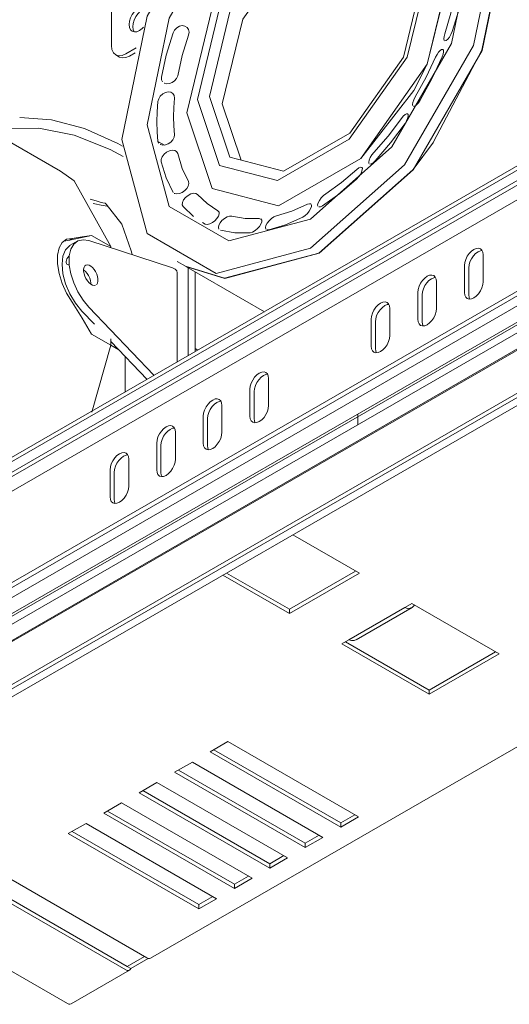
# Model space of a CAD drawing. Header units: millimetres. Extents: x -6708 to -4747, y -1232 to 6729.
# Tile 2 of 11: x -5811 to -5736, y -1232 to -1082. Entities that reach past the tile are written whole.
import ezdxf

# ---------------------------------------------------------------- set-up
doc = ezdxf.new("R2010")
doc.units = ezdxf.units.MM
doc.layers.add('E-LITE-EQPM', color=7, linetype='Continuous', lineweight=20)

# ---------------------------------------------------------------- blocks, each defined once
blk = doc.blocks.new('NANO COLIN-2 WF - 033008303 MINI-COLIN-1 Grey downlight LED 12_18W 2700K 20_ 1565_2100 lm-657472-00 Isometrico PDF')
at = {"layer": 'E-LITE-EQPM', "color": 251, "lineweight": 9, "true_color": 0x636466}
for p, q in [((-6903.44, -1073.29), (-6907.29, -1089.2)), ((-6955.17, -1086.36), (-6955.17, -1079.35)), ((-6954.54, -1087.76), (-6953.97, -1088.09)), ((-6951.41, -1086.69), (-6953.01, -1087.61)), ((-6952.44, -1087.94), (-6951.59, -1087.44)), ((-6907.29, -1089.2), (-6909.34, -1093.16)), ((-6909.34, -1093.17), (-6917.37, -1103.48)), ((-6962.91, -1105.41), (-6981.3, -1094.79)), ((-6947.99, -1101.19), (-6948.13, -1100.89)), ((-6948.13, -1100.89), (-6947.16, -1101.45)), ((-6906.37, -1101), (-6909.46, -1105.17)), ((-6890.51, -1102.79), (-6974.12, -1151.06)), ((-7037.31, -1188.2), (-6890.51, -1103.45)), ((-6889.06, -1104.88), (-7040.18, -1192.13)), ((-6889.66, -1104.53), (-7039.57, -1191.08)), ((-6887.14, -1105.99), (-7039.2, -1193.78)), ((-6957.83, -1109.84), (-6958.39, -1109.67)), ((-6942.76, -1112.29), (-6944.33, -1110.77)), ((-6930.18, -1112.21), (-6927.84, -1111.49)), ((-6927.84, -1111.49), (-6925.44, -1110.43)), ((-6875.13, -1112.92), (-7051.2, -1214.57)), ((-6874.5, -1113.29), (-7050.57, -1214.94)), ((-6940.96, -1113.45), (-6941.39, -1113.21)), ((-6936.93, -1112.25), (-6934.91, -1112.6)), ((-6934.91, -1112.6), (-6932.76, -1112.61)), ((-6932.4, -1112.82), (-6932.76, -1112.61)), ((-6873.19, -1114.04), (-7026.35, -1202.47)), ((-6931.32, -1114.32), (-6931.61, -1114.33)), ((-6871.07, -1115.27), (-7024.23, -1203.69)), ((-6870.71, -1115.47), (-7023.17, -1203.49)), ((-6961.56, -1115.88), (-6962.4, -1116.02)), ((-6958.18, -1115.17), (-6961.56, -1115.88)), ((-6961.12, -1115.63), (-6961.56, -1115.88)), ((-6960.39, -1116.06), (-6961.46, -1116.67)), ((-6958.6, -1115.96), (-6945.93, -1120.1)), ((-6955.29, -1116.84), (-6958.18, -1115.17)), ((-6867.53, -1117.31), (-7020.69, -1205.74)), ((-6867.39, -1117.39), (-7019.42, -1205.16)), ((-6955.29, -1117.04), (-6955.29, -1116.84)), ((-6961.57, -1119.66), (-6961.57, -1118.26)), ((-6945.22, -1119.11), (-6943.95, -1119.84)), ((-6898.82, -1118.1), (-6898.82, -1122.19)), ((-6861.73, -1120.66), (-7013.76, -1208.43)), ((-6943.91, -1119.86), (-6931.99, -1126.74)), ((-6943.55, -1133.42), (-6943.55, -1120.06)), ((-6942.49, -1120.68), (-6942.49, -1132.8)), ((-6901.65, -1123.82), (-6901.65, -1119.74)), ((-6901.01, -1120.1), (-6901.01, -1124.19)), ((-6861.17, -1120.98), (-7014.33, -1209.41)), ((-6860.11, -1121.6), (-7013.27, -1210.02)), ((-6945.23, -1134.38), (-6945.23, -1120.78)), ((-6905.89, -1122.18), (-6905.89, -1126.27)), ((-6883.55, -1124.11), (-7007.5, -1195.67)), ((-6908.72, -1127.9), (-6908.72, -1123.82)), ((-6908.08, -1124.19), (-6908.08, -1128.27)), ((-6959.66, -1126.66), (-6957.77, -1128.65)), ((-6948.73, -1136.4), (-6958.6, -1126.05)), ((-6912.96, -1126.27), (-6912.96, -1130.35)), ((-6915.79, -1131.99), (-6915.79, -1127.9)), ((-6915.15, -1128.27), (-6915.15, -1132.35)), ((-6958.18, -1130.15), (-6955.29, -1131.82)), ((-6955.29, -1131.82), (-6955.29, -1130.87)), ((-6955.29, -1131.82), (-6958.16, -1142)), ((-6955.29, -1131.25), (-6949.79, -1137.02)), ((-6954.08, -1132.52), (-6955.29, -1131.82)), ((-6942.49, -1132.35), (-6942.1, -1132.58)), ((-6953.11, -1133.54), (-6953.11, -1138.93)), ((-6931.35, -1136.88), (-6931.35, -1140.97)), ((-6934.18, -1142.6), (-6934.18, -1138.51)), ((-6933.54, -1138.88), (-6933.54, -1142.97)), ((-6938.42, -1140.96), (-6938.42, -1145.05)), ((-6941.25, -1146.68), (-6941.25, -1142.6)), ((-6940.61, -1142.96), (-6940.61, -1147.05)), ((-6917.81, -1142.31), (-6917.81, -1143.84)), ((-6945.49, -1145.05), (-6945.49, -1149.13)), ((-6948.32, -1150.76), (-6948.32, -1146.68)), ((-6947.68, -1147.05), (-6947.68, -1151.13)), ((-6952.56, -1149.13), (-6952.56, -1153.21)), ((-6955.39, -1154.85), (-6955.39, -1150.76)), ((-6954.75, -1151.13), (-6954.75, -1155.21)), ((-6949.26, -1224.86), (-6826.56, -1154.02)), ((-6927.69, -1160.61), (-6917.59, -1166.44)), ((-6928.2, -1172.56), (-6938.29, -1166.74)), ((-6937.73, -1166.41), (-6928.2, -1171.91)), ((-6928.2, -1171.91), (-6918.16, -1166.11)), ((-6917.59, -1166.44), (-6928.2, -1172.56)), ((-6920.24, -1177.16), (-6909.63, -1171.03)), ((-6909.63, -1171.03), (-6896.38, -1178.69)), ((-6928.2, -1172.56), (-6928.2, -1171.91)), ((-6910.7, -1171.65), (-6919.18, -1176.55)), ((-6918.1, -1176.55), (-6909.61, -1171.65)), ((-6906.99, -1184.81), (-6920.24, -1177.16)), ((-6919.67, -1176.83), (-6906.99, -1184.16)), ((-6906.99, -1184.16), (-6896.95, -1178.36)), ((-6896.38, -1178.69), (-6906.99, -1184.81)), ((-6906.99, -1184.16), (-6906.99, -1184.81)), ((-6940.22, -1193.55), (-6937.53, -1191.99)), ((-6937.53, -1191.99), (-6917.74, -1203.43)), ((-6920.42, -1204.98), (-6940.22, -1193.55)), ((-6939.66, -1193.22), (-6920.42, -1204.32)), ((-6945.6, -1196.65), (-6942.91, -1195.1)), ((-6942.91, -1195.1), (-6923.11, -1206.53)), ((-6925.8, -1208.08), (-6945.6, -1196.65)), ((-6945.03, -1196.32), (-6925.8, -1207.43)), ((-6950.97, -1199.75), (-6948.28, -1198.2)), ((-6948.28, -1198.2), (-6928.48, -1209.63)), ((-6994.34, -1199.09), (-6949.81, -1224.8)), ((-6931.17, -1211.18), (-6950.97, -1199.75)), ((-6950.4, -1199.43), (-6931.17, -1210.53)), ((-6953, -1226.64), (-6997.52, -1200.93)), ((-6996.96, -1200.61), (-6952.78, -1226.11)), ((-6956.34, -1202.85), (-6953.66, -1201.3)), ((-6953.66, -1201.3), (-6933.86, -1212.73)), ((-6936.54, -1214.29), (-6956.34, -1202.85)), ((-6955.78, -1202.53), (-6936.54, -1213.63)), ((-6961.72, -1205.96), (-6959.03, -1204.41)), ((-6959.03, -1204.41), (-6939.23, -1215.84)), ((-6920.42, -1204.32), (-6918.3, -1203.1)), ((-6917.74, -1203.43), (-6920.42, -1204.98)), ((-6920.42, -1204.32), (-6920.42, -1204.98)), ((-6961.15, -1205.63), (-6941.92, -1216.73)), ((-6961.86, -1231.76), (-7006.39, -1206.05)), ((-6941.92, -1217.39), (-6961.72, -1205.96)), ((-6925.8, -1207.43), (-6923.68, -1206.2)), ((-6923.11, -1206.53), (-6925.8, -1208.08)), ((-6925.8, -1207.43), (-6925.8, -1208.08)), ((-6931.17, -1210.53), (-6929.05, -1209.3)), ((-6928.48, -1209.63), (-6931.17, -1211.18)), ((-6931.17, -1210.53), (-6931.17, -1211.18)), ((-6936.54, -1213.63), (-6934.42, -1212.41)), ((-6933.86, -1212.73), (-6936.54, -1214.29)), ((-6936.54, -1213.63), (-6936.54, -1214.29)), ((-6941.92, -1216.73), (-6939.8, -1215.51)), ((-6939.23, -1215.84), (-6941.92, -1217.39)), ((-6939.23, -1215.81), (-6939.23, -1215.84)), ((-6941.92, -1216.73), (-6941.92, -1217.39)), ((-6952.78, -1226.11), (-6950.17, -1224.6)), ((-6949.61, -1224.9), (-6952.25, -1226.42)), ((-6961.31, -1231.81), (-6952.44, -1226.69)), ((-6952.78, -1226.11), (-6952.25, -1226.42))]:
    blk.add_line(p, q, dxfattribs=at)
for points in [[(-6953.59, -1100.61, 0), (-6949.76, -1081.91, 0), (-6939.3, -1063.8, 0), (-6925.02, -1051.13, 0), (-6910.74, -1047.3, 0), (-6900.28, -1053.34, 0), (-6896.45, -1067.62, 0)], [(-6923.71, -1117.86, 0), (-6909.43, -1105.19, 0), (-6898.98, -1087.08, 0), (-6895.15, -1068.38, 0), (-6898.98, -1054.09, 0), (-6903.51, -1049.88, 0)], [(-6949.76, -1098.4, 0), (-6946.44, -1082.2, 0), (-6937.39, -1066.52, 0), (-6925.02, -1055.55, 0), (-6912.65, -1052.24, 0), (-6903.6, -1057.47, 0), (-6900.28, -1069.84, 0)], [(-6943.77, -1096.58, 0), (-6939.92, -1080.67, 0), (-6929.84, -1066.39, 0), (-6917.37, -1059.19, 0), (-6907.29, -1061.83, 0), (-6903.44, -1073.29, 0)], [(-6943.76, -1096.57, 0), (-6939.91, -1080.67, 0), (-6929.83, -1066.4, 0), (-6917.38, -1059.21, 0), (-6907.3, -1061.84, 0), (-6903.45, -1073.3, 0)], [(-6942.15, -1094.53, 0), (-6938.79, -1080.66, 0), (-6930, -1068.21, 0), (-6919.13, -1061.93, 0), (-6910.34, -1064.23, 0), (-6906.98, -1074.23, 0)], [(-6907.8, -1075.28, 0), (-6910.91, -1066.04, 0), (-6919.04, -1063.91, 0), (-6929.09, -1069.72, 0), (-6937.22, -1081.23, 0), (-6940.32, -1094.06, 0)], [(-6938.38, -1095.18, 0), (-6935.27, -1082.35, 0), (-6927.14, -1070.84, 0), (-6917.09, -1065.03, 0), (-6913.74, -1065.3, 0)], [(-6896.45, -1067.62, 0), (-6900.28, -1086.33, 0), (-6910.74, -1104.44, 0), (-6925.02, -1117.1, 0), (-6939.3, -1120.93, 0), (-6949.76, -1114.89, 0), (-6953.59, -1100.61, 0)], [(-6895.18, -1068.36, 0), (-6899.01, -1087.06, 0), (-6906.36, -1100.98, 0)], [(-6900.28, -1069.84, 0), (-6903.6, -1086.03, 0), (-6912.65, -1101.71, 0), (-6925.02, -1112.68, 0), (-6937.39, -1116, 0), (-6946.44, -1110.77, 0), (-6949.76, -1098.4, 0)], [(-6903.45, -1073.3, 0), (-6907.3, -1089.2, 0), (-6917.38, -1103.47, 0), (-6929.83, -1110.66, 0), (-6939.91, -1108.03, 0), (-6943.76, -1096.57, 0)], [(-6906.98, -1074.23, 0), (-6910.34, -1088.1, 0), (-6919.13, -1100.55, 0), (-6930, -1106.83, 0), (-6938.79, -1104.53, 0), (-6942.15, -1094.53, 0)], [(-6940.32, -1094.06, 0), (-6937.22, -1103.3, 0), (-6929.09, -1105.43, 0), (-6919.04, -1099.63, 0), (-6910.91, -1088.11, 0), (-6907.8, -1075.28, 0)], [(-6904.65, -1084.57, 0), (-6903.7, -1081.46, 0), (-6903.01, -1078.4, 0)], [(-6901.73, -1077.5, 0), (-6902.48, -1080.83, 0), (-6903.51, -1084.21, 0)], [(-6950.93, -1080.47, 0), (-6951.33, -1080.76, 0), (-6951.71, -1081.16, 0), (-6952.03, -1081.63, 0), (-6952.28, -1082.15, 0), (-6952.44, -1082.67, 0), (-6952.49, -1083.17, 0), (-6952.44, -1083.61, 0), (-6952.28, -1083.95, 0), (-6952.03, -1084.18, 0), (-6951.71, -1084.28, 0), (-6951.33, -1084.25, 0), (-6950.93, -1084.07, 0)], [(-6951.72, -1084.28, 0), (-6951.87, -1083.93, 0), (-6951.93, -1083.5, 0), (-6951.87, -1083, 0), (-6951.72, -1082.48, 0), (-6951.47, -1081.96, 0), (-6951.15, -1081.49, 0), (-6950.77, -1081.09, 0), (-6950.36, -1080.79, 0)], [(-6945.83, -1084.43, 0), (-6945.61, -1084, 0), (-6945.27, -1083.65, 0), (-6944.87, -1083.42, 0), (-6944.45, -1083.33, 0), (-6944.05, -1083.39, 0), (-6943.72, -1083.59, 0), (-6943.5, -1083.91, 0), (-6943.42, -1084.32, 0), (-6943.5, -1084.76, 0)], [(-6950.93, -1084.07, 0), (-6950.53, -1083.78, 0), (-6950.32, -1083.58, 0)], [(-6947.61, -1091.14, 0), (-6946.86, -1087.8, 0), (-6945.83, -1084.43, 0)], [(-6943.5, -1084.76, 0), (-6944.44, -1087.86, 0), (-6945.13, -1090.93, 0)], [(-6904.74, -1085.56, 0), (-6904.79, -1085.33, 0), (-6904.76, -1084.99, 0), (-6904.65, -1084.57, 0)], [(-6903.51, -1084.21, 0), (-6903.7, -1084.66, 0), (-6903.93, -1085.06, 0), (-6904.18, -1085.38, 0), (-6904.41, -1085.58, 0), (-6904.61, -1085.64, 0)], [(-6953.01, -1087.61, 0), (-6953.57, -1087.85, 0), (-6954.09, -1087.9, 0), (-6954.54, -1087.76, 0), (-6954.88, -1087.44, 0), (-6955.1, -1086.97, 0), (-6955.17, -1086.36, 0)], [(-6906.03, -1088.11, 0), (-6905.81, -1087.7, 0), (-6905.57, -1087.34, 0), (-6905.33, -1087.09, 0), (-6905.12, -1086.95, 0), (-6904.95, -1086.94, 0), (-6904.85, -1087.07, 0), (-6904.82, -1087.32, 0), (-6904.88, -1087.66, 0), (-6905.02, -1088.07, 0)], [(-6953.97, -1088.09, 0), (-6953.53, -1088.23, 0), (-6953, -1088.17, 0), (-6952.44, -1087.94, 0)], [(-6909.11, -1094.14, 0), (-6907.47, -1091.17, 0), (-6906.03, -1088.11, 0)], [(-6905.02, -1088.07, 0), (-6906.58, -1091.4, 0), (-6908.37, -1094.64, 0)], [(-6947.43, -1091.86, 0), (-6947.59, -1091.53, 0), (-6947.61, -1091.14, 0)], [(-6945.13, -1090.93, 0), (-6945.31, -1091.34, 0), (-6945.6, -1091.7, 0), (-6945.97, -1091.97, 0), (-6946.38, -1092.13, 0), (-6946.79, -1092.17, 0), (-6947.15, -1092.07, 0), (-6947.2, -1092.05, 0)], [(-6948.14, -1094.85, 0), (-6948.02, -1094.42, 0), (-6947.77, -1094.02, 0), (-6947.41, -1093.69, 0), (-6946.99, -1093.48, 0), (-6946.57, -1093.39, 0), (-6946.17, -1093.44, 0), (-6945.86, -1093.63, 0), (-6945.66, -1093.94, 0), (-6945.62, -1094.33, 0)], [(-6948.28, -1097.95, 0), (-6948.25, -1096.42, 0), (-6948.14, -1094.85, 0)], [(-6945.62, -1094.33, 0), (-6945.72, -1095.77, 0), (-6945.75, -1097.18, 0)], [(-6935.5, -1103.75, 0), (-6938.38, -1095.18, 0)], [(-6909.5, -1095.5, 0), (-6909.54, -1095.29, 0), (-6909.48, -1094.97, 0), (-6909.33, -1094.57, 0), (-6909.11, -1094.14, 0)], [(-6908.37, -1094.64, 0), (-6908.64, -1095.04, 0), (-6908.92, -1095.35, 0), (-6909.18, -1095.54, 0), (-6909.38, -1095.59, 0)], [(-6917.38, -1103.49, 0), (-6929.84, -1110.68, 0), (-6939.92, -1108.04, 0), (-6943.77, -1096.58, 0)], [(-6911.22, -1097.4, 0), (-6910.94, -1097.06, 0), (-6910.67, -1096.82, 0), (-6910.44, -1096.7, 0), (-6910.28, -1096.7, 0), (-6910.19, -1096.83, 0), (-6910.19, -1097.07, 0), (-6910.27, -1097.4, 0), (-6910.44, -1097.79, 0), (-6910.67, -1098.19, 0)], [(-6969.09, -1097.25, 0), (-6964.29, -1097.63, 0), (-6959.28, -1098.96, 0), (-6954.21, -1101.22, 0), (-6953.52, -1101.6, 0)], [(-6948.13, -1100.89, 0), (-6948.24, -1099.44, 0), (-6948.28, -1097.95, 0)], [(-6945.75, -1097.18, 0), (-6945.71, -1098.55, 0), (-6945.61, -1099.88, 0)], [(-6915.38, -1102.58, 0), (-6913.23, -1100.08, 0), (-6911.22, -1097.4, 0)], [(-6910.67, -1098.19, 0), (-6912.86, -1101.11, 0), (-6915.2, -1103.83, 0)], [(-6953.42, -1103.17, 0), (-6955.39, -1102.14, 0), (-6960.85, -1099.97, 0), (-6966.19, -1098.89, 0), (-6971.21, -1098.93, 0)], [(-6945.61, -1099.88, 0), (-6945.68, -1100.26, 0), (-6945.88, -1100.65, 0), (-6946.19, -1100.99, 0), (-6946.57, -1101.26, 0), (-6946.98, -1101.43, 0), (-6947.38, -1101.47, 0), (-6947.73, -1101.39, 0), (-6947.8, -1101.36, 0)], [(-6947.62, -1104, 0), (-6947.62, -1103.63, 0), (-6947.47, -1103.22, 0), (-6947.19, -1102.84, 0), (-6946.82, -1102.53, 0), (-6946.4, -1102.31, 0), (-6945.98, -1102.22, 0), (-6945.59, -1102.26, 0), (-6945.3, -1102.44, 0), (-6945.14, -1102.73, 0)], [(-6945.14, -1102.73, 0), (-6944.44, -1104.99, 0), (-6943.49, -1106.99, 0)], [(-6916.15, -1104.25, 0), (-6916.18, -1104.04, 0), (-6916.11, -1103.73, 0), (-6915.94, -1103.35, 0), (-6915.68, -1102.95, 0), (-6915.38, -1102.58, 0)], [(-6945.82, -1108.64, 0), (-6946.86, -1106.45, 0), (-6947.62, -1104, 0)], [(-6915.2, -1103.83, 0), (-6915.52, -1104.13, 0), (-6915.8, -1104.3, 0), (-6916.02, -1104.34, 0)], [(-6962.93, -1105.42, 0), (-6960.82, -1106.9, 0), (-6955.29, -1116.84, 0)], [(-6909.48, -1105.19, 0), (-6923.75, -1117.84, 0), (-6938.03, -1121.67, 0), (-6943.95, -1119.84, 0)], [(-6922.7, -1108.85, 0), (-6920.31, -1107.14, 0), (-6917.96, -1105.15, 0)], [(-6917.96, -1105.15, 0), (-6917.66, -1104.93, 0), (-6917.4, -1104.82, 0), (-6917.23, -1104.85, 0), (-6917.14, -1104.98, 0), (-6917.15, -1105.23, 0), (-6917.25, -1105.55, 0), (-6917.44, -1105.92, 0), (-6917.71, -1106.29, 0), (-6918.02, -1106.63, 0)], [(-6943.49, -1106.99, 0), (-6943.44, -1107.31, 0), (-6943.54, -1107.67, 0), (-6943.76, -1108.03, 0), (-6944.07, -1108.37, 0), (-6944.45, -1108.64, 0), (-6944.86, -1108.81, 0), (-6945.25, -1108.88, 0), (-6945.59, -1108.82, 0), (-6945.65, -1108.79, 0)], [(-6918.02, -1106.63, 0), (-6920.57, -1108.8, 0), (-6923.17, -1110.66, 0)], [(-6944.33, -1110.77, 0), (-6944.45, -1110.5, 0), (-6944.42, -1110.15, 0), (-6944.24, -1109.77, 0), (-6943.95, -1109.4, 0), (-6943.57, -1109.09, 0), (-6943.16, -1108.87, 0), (-6942.74, -1108.77, 0), (-6942.38, -1108.79, 0), (-6942.12, -1108.95, 0)], [(-6957.97, -1110.3, 0), (-6957.68, -1110.36, 0), (-6956.73, -1110.57, 0), (-6955.85, -1110.75, 0), (-6955.69, -1110.78, 0)], [(-6956.14, -1110.29, 0), (-6956.51, -1110.2, 0), (-6956.91, -1110.1, 0), (-6957.35, -1109.98, 0), (-6957.83, -1109.84, 0)], [(-6955.96, -1110.44, 0), (-6956.04, -1110.36, 0), (-6956.14, -1110.29, 0)], [(-6942.12, -1108.95, 0), (-6940.68, -1110.34, 0), (-6939.03, -1111.41, 0)], [(-6923.9, -1110.75, 0), (-6923.93, -1110.53, 0), (-6923.85, -1110.22, 0), (-6923.66, -1109.86, 0), (-6923.39, -1109.48, 0), (-6923.05, -1109.13, 0), (-6922.7, -1108.85, 0)], [(-6952.06, -1118.04, 0), (-6952.18, -1117.49, 0), (-6953.62, -1113.47, 0), (-6955.96, -1110.44, 0)], [(-6939.03, -1111.41, 0), (-6938.87, -1111.62, 0), (-6938.85, -1111.91, 0), (-6938.97, -1112.25, 0), (-6939.19, -1112.6, 0), (-6939.51, -1112.93, 0), (-6939.88, -1113.21, 0), (-6940.28, -1113.41, 0), (-6940.65, -1113.49, 0), (-6940.96, -1113.45, 0)], [(-6925.44, -1110.43, 0), (-6925.15, -1110.35, 0), (-6924.95, -1110.39, 0), (-6924.85, -1110.55, 0), (-6924.86, -1110.8, 0), (-6924.98, -1111.12, 0), (-6925.19, -1111.47, 0), (-6925.48, -1111.83, 0), (-6925.82, -1112.15, 0), (-6926.17, -1112.39, 0)], [(-6923.17, -1110.66, 0), (-6923.49, -1110.83, 0), (-6923.75, -1110.85, 0)], [(-6938.89, -1114.22, 0), (-6938.97, -1113.97, 0), (-6938.91, -1113.63, 0), (-6938.72, -1113.27, 0), (-6938.42, -1112.91, 0), (-6938.05, -1112.6, 0), (-6937.65, -1112.36, 0), (-6937.26, -1112.24, 0), (-6936.93, -1112.25, 0)], [(-6932.54, -1112.66, 0), (-6932.52, -1112.67, 0), (-6932.4, -1112.85, 0), (-6932.4, -1113.12, 0), (-6932.52, -1113.44, 0), (-6932.75, -1113.8, 0), (-6933.05, -1114.14, 0), (-6933.41, -1114.43, 0), (-6933.79, -1114.65, 0), (-6934.13, -1114.76, 0)], [(-6931.79, -1114.21, 0), (-6931.84, -1113.97, 0), (-6931.77, -1113.66, 0), (-6931.57, -1113.3, 0), (-6931.28, -1112.94, 0), (-6930.93, -1112.61, 0), (-6930.54, -1112.35, 0), (-6930.18, -1112.21, 0)], [(-6926.17, -1112.39, 0), (-6928.77, -1113.54, 0), (-6931.32, -1114.32, 0)], [(-6934.13, -1114.76, 0), (-6936.48, -1114.75, 0), (-6938.67, -1114.36, 0)], [(-6961.12, -1125.28, 0), (-6961.99, -1123.95, 0), (-6962.67, -1122.47, 0), (-6963.13, -1120.95, 0), (-6963.37, -1119.47, 0), (-6963.37, -1118.15, 0), (-6963.13, -1117.05, 0), (-6962.67, -1116.24, 0), (-6961.99, -1115.76, 0), (-6961.12, -1115.63, 0)], [(-6961.57, -1118.26, 0), (-6961.33, -1117.25, 0), (-6960.89, -1116.48, 0), (-6960.26, -1115.99, 0), (-6959.48, -1115.82, 0), (-6958.6, -1115.96, 0)], [(-6958.18, -1115.17, 0), (-6959.62, -1115.38, 0), (-6961.12, -1115.63, 0)], [(-6961.46, -1116.68, 0), (-6961.49, -1116.69, 0), (-6962.13, -1117.33, 0), (-6962.53, -1118.3, 0), (-6962.67, -1119.55, 0), (-6962.53, -1120.98, 0), (-6962.13, -1122.51, 0), (-6961.49, -1124.04, 0), (-6960.65, -1125.45, 0), (-6959.66, -1126.66, 0)], [(-6901.65, -1119.74, 0), (-6901.6, -1119.28, 0), (-6901.46, -1118.81, 0), (-6901.23, -1118.34, 0), (-6900.94, -1117.91, 0), (-6900.6, -1117.55, 0), (-6900.23, -1117.29, 0), (-6899.87, -1117.13, 0), (-6899.53, -1117.1, 0), (-6899.23, -1117.19, 0), (-6899.01, -1117.4, 0), (-6898.87, -1117.71, 0), (-6898.82, -1118.1, 0)], [(-6898.97, -1117.46, 0), (-6899.23, -1117.5, 0), (-6899.6, -1117.65, 0), (-6899.96, -1117.92, 0), (-6900.31, -1118.28, 0), (-6900.6, -1118.71, 0), (-6900.82, -1119.18, 0), (-6900.96, -1119.65, 0), (-6901.01, -1120.1, 0)], [(-6961.57, -1119.66, 0), (-6961.77, -1119.6, 0), (-6961.92, -1119.52, 0), (-6962.02, -1119.41, 0), (-6962.07, -1119.28, 0), (-6962.07, -1119.12, 0), (-6962.02, -1118.94, 0), (-6961.92, -1118.74, 0), (-6961.77, -1118.51, 0), (-6961.57, -1118.26, 0)], [(-6943.91, -1119.86, 0), (-6938, -1121.68, 0), (-6923.71, -1117.86, 0)], [(-6958.6, -1126.05, 0), (-6959.48, -1124.97, 0), (-6960.26, -1123.73, 0), (-6960.89, -1122.38, 0), (-6961.33, -1121, 0), (-6961.57, -1119.66, 0)], [(-6958.32, -1119.81, 0), (-6958.58, -1119.67, 0), (-6958.83, -1119.62, 0), (-6959.05, -1119.66, 0), (-6959.22, -1119.79, 0), (-6959.34, -1120, 0), (-6959.41, -1120.28, 0), (-6959.41, -1120.61, 0), (-6959.34, -1120.98, 0), (-6959.22, -1121.36, 0), (-6959.05, -1121.73, 0), (-6958.83, -1122.07, 0), (-6958.58, -1122.36, 0), (-6958.32, -1122.58, 0)], [(-6959.38, -1120.42, 0), (-6959.12, -1120.64, 0), (-6958.87, -1120.93, 0), (-6958.66, -1121.27, 0), (-6958.48, -1121.64, 0), (-6958.36, -1122.02, 0), (-6958.29, -1122.39, 0), (-6958.29, -1122.59, 0)], [(-6957.43, -1122.62, 0), (-6957.42, -1122.6, 0), (-6957.29, -1122.39, 0), (-6957.23, -1122.11, 0), (-6957.23, -1121.78, 0), (-6957.29, -1121.41, 0), (-6957.42, -1121.03, 0), (-6957.59, -1120.66, 0), (-6957.81, -1120.32, 0), (-6958.06, -1120.03, 0), (-6958.32, -1119.81, 0)], [(-6945.93, -1120.1, 0), (-6945.52, -1120.29, 0), (-6945.29, -1120.54, 0), (-6945.23, -1120.84, 0)], [(-6908.72, -1123.82, 0), (-6908.67, -1123.37, 0), (-6908.53, -1122.89, 0), (-6908.31, -1122.42, 0), (-6908.01, -1122, 0), (-6907.67, -1121.64, 0), (-6907.31, -1121.37, 0), (-6906.94, -1121.21, 0), (-6906.6, -1121.18, 0), (-6906.31, -1121.27, 0), (-6906.08, -1121.48, 0), (-6905.94, -1121.79, 0), (-6905.89, -1122.18, 0)], [(-6906.04, -1121.54, 0), (-6906.3, -1121.58, 0), (-6906.67, -1121.74, 0), (-6907.04, -1122, 0), (-6907.38, -1122.36, 0), (-6907.67, -1122.79, 0), (-6907.89, -1123.26, 0), (-6908.04, -1123.73, 0), (-6908.08, -1124.19, 0)], [(-6898.82, -1122.19, 0), (-6898.87, -1122.64, 0), (-6899.01, -1123.11, 0), (-6899.23, -1123.58, 0), (-6899.53, -1124.01, 0), (-6899.87, -1124.37, 0), (-6900.23, -1124.64, 0), (-6900.6, -1124.79, 0), (-6900.94, -1124.83, 0), (-6901.23, -1124.74, 0), (-6901.46, -1124.53, 0), (-6901.6, -1124.21, 0), (-6901.65, -1123.82, 0)], [(-6958.32, -1122.58, 0), (-6958.06, -1122.72, 0), (-6957.81, -1122.77, 0), (-6957.59, -1122.73, 0)], [(-6901.01, -1124.19, 0), (-6900.96, -1124.58, 0), (-6900.87, -1124.83, 0)], [(-6961.12, -1125.28, 0), (-6959.62, -1127.71, 0), (-6958.18, -1130.15, 0)], [(-6915.79, -1127.9, 0), (-6915.74, -1127.45, 0), (-6915.6, -1126.97, 0), (-6915.38, -1126.51, 0), (-6915.08, -1126.08, 0), (-6914.74, -1125.72, 0), (-6914.38, -1125.45, 0), (-6914.01, -1125.3, 0), (-6913.67, -1125.26, 0), (-6913.38, -1125.35, 0), (-6913.15, -1125.56, 0), (-6913.01, -1125.87, 0), (-6912.96, -1126.27, 0)], [(-6913.11, -1125.63, 0), (-6913.37, -1125.66, 0), (-6913.74, -1125.82, 0), (-6914.11, -1126.09, 0), (-6914.45, -1126.45, 0), (-6914.74, -1126.87, 0), (-6914.97, -1127.34, 0), (-6915.11, -1127.82, 0), (-6915.15, -1128.27, 0)], [(-6905.89, -1126.27, 0), (-6905.94, -1126.72, 0), (-6906.08, -1127.2, 0), (-6906.31, -1127.66, 0), (-6906.6, -1128.09, 0), (-6906.94, -1128.45, 0), (-6907.31, -1128.72, 0), (-6907.67, -1128.87, 0), (-6908.01, -1128.91, 0), (-6908.31, -1128.82, 0), (-6908.53, -1128.61, 0), (-6908.67, -1128.3, 0), (-6908.72, -1127.9, 0)], [(-6908.08, -1128.27, 0), (-6908.04, -1128.66, 0), (-6907.94, -1128.91, 0)], [(-6912.96, -1130.35, 0), (-6913.01, -1130.8, 0), (-6913.15, -1131.28, 0), (-6913.38, -1131.75, 0), (-6913.67, -1132.17, 0), (-6914.01, -1132.53, 0), (-6914.38, -1132.8, 0), (-6914.74, -1132.96, 0), (-6915.08, -1132.99, 0), (-6915.38, -1132.9, 0), (-6915.6, -1132.69, 0), (-6915.74, -1132.38, 0), (-6915.79, -1131.99, 0)], [(-6915.15, -1132.35, 0), (-6915.11, -1132.75, 0), (-6915.01, -1132.99, 0)], [(-6934.18, -1138.51, 0), (-6934.13, -1138.06, 0), (-6933.99, -1137.59, 0), (-6933.76, -1137.12, 0), (-6933.47, -1136.69, 0), (-6933.13, -1136.33, 0), (-6932.76, -1136.07, 0), (-6932.4, -1135.91, 0), (-6932.05, -1135.88, 0), (-6931.76, -1135.97, 0), (-6931.54, -1136.17, 0), (-6931.4, -1136.49, 0), (-6931.35, -1136.88, 0)], [(-6931.5, -1136.24, 0), (-6931.76, -1136.28, 0), (-6932.13, -1136.43, 0), (-6932.49, -1136.7, 0), (-6932.83, -1137.06, 0), (-6933.13, -1137.49, 0), (-6933.35, -1137.96, 0), (-6933.49, -1138.43, 0), (-6933.54, -1138.88, 0)], [(-6941.25, -1142.6, 0), (-6941.2, -1142.15, 0), (-6941.06, -1141.67, 0), (-6940.83, -1141.2, 0), (-6940.54, -1140.77, 0), (-6940.2, -1140.41, 0), (-6939.83, -1140.15, 0), (-6939.47, -1139.99, 0), (-6939.13, -1139.96, 0), (-6938.83, -1140.05, 0), (-6938.61, -1140.26, 0), (-6938.47, -1140.57, 0), (-6938.42, -1140.96, 0)], [(-6938.57, -1140.32, 0), (-6938.83, -1140.36, 0), (-6939.2, -1140.52, 0), (-6939.56, -1140.78, 0), (-6939.9, -1141.14, 0), (-6940.2, -1141.57, 0), (-6940.42, -1142.04, 0), (-6940.56, -1142.51, 0), (-6940.61, -1142.96, 0)], [(-6931.35, -1140.97, 0), (-6931.4, -1141.42, 0), (-6931.54, -1141.89, 0), (-6931.76, -1142.36, 0), (-6932.05, -1142.79, 0), (-6932.4, -1143.15, 0), (-6932.76, -1143.42, 0), (-6933.13, -1143.57, 0), (-6933.47, -1143.61, 0), (-6933.76, -1143.52, 0), (-6933.99, -1143.31, 0), (-6934.13, -1142.99, 0), (-6934.18, -1142.6, 0)], [(-6933.54, -1142.97, 0), (-6933.49, -1143.36, 0), (-6933.39, -1143.61, 0)], [(-6948.32, -1146.68, 0), (-6948.27, -1146.23, 0), (-6948.13, -1145.75, 0), (-6947.9, -1145.29, 0), (-6947.61, -1144.86, 0), (-6947.27, -1144.5, 0), (-6946.9, -1144.23, 0), (-6946.54, -1144.07, 0), (-6946.2, -1144.04, 0), (-6945.9, -1144.13, 0), (-6945.68, -1144.34, 0), (-6945.54, -1144.65, 0), (-6945.49, -1145.05, 0)], [(-6945.64, -1144.41, 0), (-6945.9, -1144.44, 0), (-6946.27, -1144.6, 0), (-6946.63, -1144.86, 0), (-6946.97, -1145.22, 0), (-6947.27, -1145.65, 0), (-6947.49, -1146.12, 0), (-6947.63, -1146.6, 0), (-6947.68, -1147.05, 0)], [(-6938.42, -1145.05, 0), (-6938.47, -1145.5, 0), (-6938.61, -1145.97, 0), (-6938.83, -1146.44, 0), (-6939.13, -1146.87, 0), (-6939.47, -1147.23, 0), (-6939.83, -1147.5, 0), (-6940.2, -1147.65, 0), (-6940.54, -1147.69, 0), (-6940.83, -1147.6, 0), (-6941.06, -1147.39, 0), (-6941.2, -1147.08, 0), (-6941.25, -1146.68, 0)], [(-6940.61, -1147.05, 0), (-6940.56, -1147.44, 0), (-6940.46, -1147.69, 0)], [(-6955.39, -1150.76, 0), (-6955.34, -1150.31, 0), (-6955.2, -1149.84, 0), (-6954.97, -1149.37, 0), (-6954.68, -1148.94, 0), (-6954.34, -1148.58, 0), (-6953.97, -1148.31, 0), (-6953.61, -1148.16, 0), (-6953.27, -1148.12, 0), (-6952.97, -1148.21, 0), (-6952.75, -1148.42, 0), (-6952.61, -1148.73, 0), (-6952.56, -1149.13, 0)], [(-6952.71, -1148.49, 0), (-6952.97, -1148.52, 0), (-6953.34, -1148.68, 0), (-6953.7, -1148.95, 0), (-6954.05, -1149.31, 0), (-6954.34, -1149.74, 0), (-6954.56, -1150.2, 0), (-6954.7, -1150.68, 0), (-6954.75, -1151.13, 0)], [(-6945.49, -1149.13, 0), (-6945.54, -1149.58, 0), (-6945.68, -1150.06, 0), (-6945.9, -1150.53, 0), (-6946.2, -1150.95, 0), (-6946.54, -1151.31, 0), (-6946.9, -1151.58, 0), (-6947.27, -1151.74, 0), (-6947.61, -1151.77, 0), (-6947.9, -1151.68, 0), (-6948.13, -1151.47, 0), (-6948.27, -1151.16, 0), (-6948.32, -1150.76, 0)], [(-6947.68, -1151.13, 0), (-6947.63, -1151.53, 0), (-6947.53, -1151.77, 0)], [(-6952.56, -1153.21, 0), (-6952.61, -1153.66, 0), (-6952.75, -1154.14, 0), (-6952.97, -1154.61, 0), (-6953.27, -1155.04, 0), (-6953.61, -1155.4, 0), (-6953.97, -1155.66, 0), (-6954.34, -1155.82, 0), (-6954.68, -1155.85, 0), (-6954.97, -1155.76, 0), (-6955.2, -1155.55, 0), (-6955.34, -1155.24, 0), (-6955.39, -1154.85, 0)], [(-6954.75, -1155.21, 0), (-6954.7, -1155.61, 0), (-6954.61, -1155.85, 0)], [(-6910.7, -1171.65, 0), (-6910.27, -1171.77, 0), (-6909.89, -1171.75, 0), (-6909.56, -1171.61, 0), (-6909.3, -1171.35, 0), (-6909.24, -1171.26, 0)], [(-6918.04, -1176.51, 0), (-6918.37, -1176.65, 0), (-6918.76, -1176.66, 0), (-6919.18, -1176.55, 0)], [(-6949.81, -1224.8, 0), (-6949.61, -1224.89, 0), (-6949.43, -1224.91, 0), (-6949.27, -1224.86, 0), (-6949.26, -1224.86, 0)], [(-6952.25, -1226.42, 0), (-6952.33, -1226.59, 0), (-6952.45, -1226.7, 0), (-6952.61, -1226.74, 0), (-6952.8, -1226.72, 0), (-6953, -1226.64, 0)], [(-6961.31, -1231.81, 0), (-6961.47, -1231.86, 0), (-6961.66, -1231.84, 0), (-6961.86, -1231.76, 0)]]:
    blk.add_polyline3d(points, dxfattribs=at)

msp = doc.modelspace()

# ---------------------------------------------------------------- block references
at = {"layer": 'E-LITE-EQPM', "color": 253, "lineweight": 9, "true_color": 0xaaaaaa}
msp.add_blockref('NANO COLIN-2 WF - 033008303 MINI-COLIN-1 Grey downlight LED 12_18W 2700K 20_ 1565_2100 lm-657472-00 Isometrico PDF', (1158.49, 0), dxfattribs=at)

doc.saveas('drawing.dxf')
